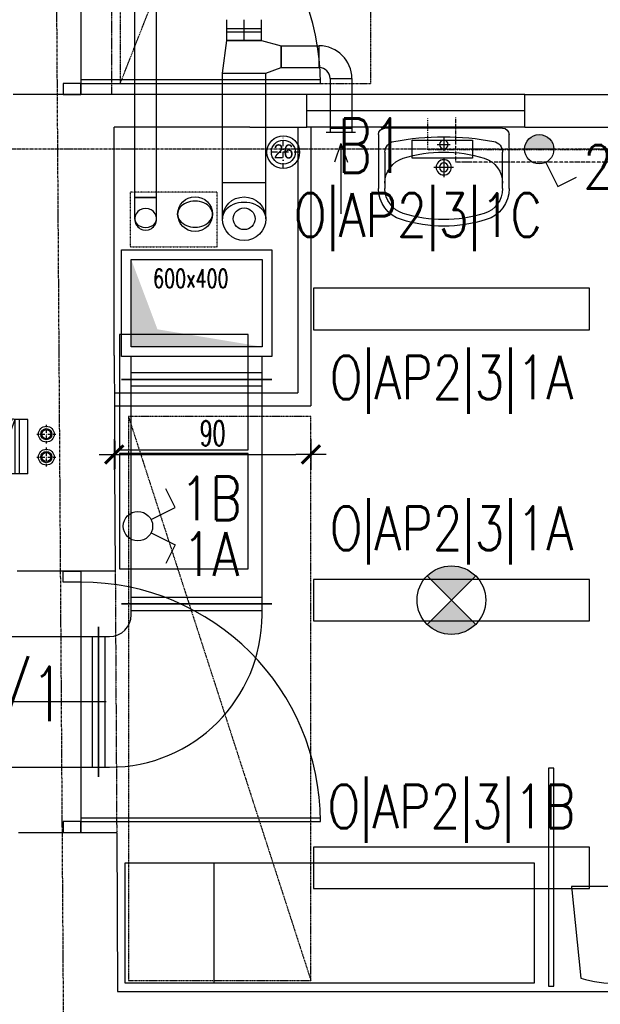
# Model space of a CAD drawing. Header units: inches. Extents: x -281236 to -70395, y 38777 to 102341.
# Tile 135 of 244: x -139007 to -138741, y 50664 to 51116. Entities that reach past the tile are written whole.
import ezdxf
from ezdxf.enums import TextEntityAlignment as Align

# ---------------------------------------------------------------- set-up
doc = ezdxf.new("R2010")
doc.units = ezdxf.units.IN
doc.header["$MEASUREMENT"] = 0
doc.header["$PDMODE"] = 2
for name, pattern in [('00-inst$0$DASHDOT', [1, 0.5, -0.25, 0, -0.25]), ('CENTER', [2, 1.25, -0.25, 0.25, -0.25]), ('DASHDOT', [1, 0.5, -0.25, 0, -0.25]), ('DASHED2', [0.375, 0.25, -0.125]), ('DIVIDE', [31.75, 12.7, -6.35, 0, -6.35, 0, -6.35])]:
    doc.linetypes.add(name, pattern=pattern)
doc.layers.get('0').update_dxf_attribs({"color": 101})
doc.layers.add('0-pomoc', color=21, linetype='Continuous', plot=False)
for name, color, linetype in [('Drz---drzwi', 5, 'Continuous'), ('E-90', 6, 'Continuous'), ('E35', 6, 'Continuous'), ('Ins-kan', 54, 'Continuous'), ('Ins-went', 141, 'Continuous'), ('Ins-went-opis', 141, 'Continuous'), ('Mco-piony', 10, 'Continuous'), ('Mw-cr-rury', 160, 'DIVIDE'), ('Mw-wc-rury', 160, 'DASHDOT'), ('Os-osie glowne', 8, 'CENTER'), ('piony_K_nr', 240, 'Continuous'), ('Sc-cegla pelna', 32, 'Continuous'), ('Sc-gk', 120, 'Continuous'), ('Sc-gk-hatch', 8, 'Continuous'), ('Sc-nadproza kon', 5, 'DASHED2'), ('Suf-widok', 8, 'Continuous'), ('W-otwor-strop', 126, 'Continuous'), ('Wyp-grzejniki', 56, 'Continuous'), ('Wyp-meble', 155, 'Continuous'), ('Wyp-sanitar', 131, 'Continuous')]:
    doc.layers.add(name, color=color, linetype=linetype)
doc.styles.add('KA wymiar', font='romans.shx', dxfattribs={"width": 0.6})
doc.styles.add('ROMANS', font='romans', dxfattribs={"width": 0.85})
doc.styles.add('tab-bud$0$ROMANS', font='romans', dxfattribs={"width": 0.7})
doc.styles.add('TYTUL2', font='ARIAL.TTF')
doc.linetypes.add('BATTING', pattern='A,0.0001,-0.1,[134,ltypeshp.shx,S=0.1,R=0,X=-0.1,Y=0],-0.2,[134,ltypeshp.shx,S=0.1,R=180,X=0.1,Y=0],-0.1', length=0.4001)
doc.dimstyles.new('KA wymiar', dxfattribs={"dimscale": 50, "dimtxt": 0.23, "dimasz": 0.14, "dimexe": 0, "dimexo": 0, "dimgap": 0.08, "dimtad": 1, "dimdec": 1, "dimrnd": 0.5, "dimzin": 9, "dimdsep": 46, "dimtxsty": 'KA wymiar', "dimblk1": 'UKOS', "dimblk2": 'UKOS', "dimsah": 1, "dimcen": 0.2, "dimse1": 1, "dimse2": 1, "dimclrd": 256, "dimclre": 256, "dimclrt": 2, "dimadec": 0, "dimazin": 0, "dimtfac": 1, "dimtdec": 1, "dimtix": 1, "dimtmove": 2, "dimatfit": 3, "dimldrblk": 'DOT', "dimfxl": 0, "dimtolj": 1, "dimtzin": 9, "dimarcsym": 0})

# ---------------------------------------------------------------- blocks, each defined once
blk = doc.blocks.new('_GJKHGJ')
at = {"ltscale": 25}
for p, q in [((-8, -5), (-8, 0)), ((-8, 0), (-8, -5)), ((0, 0), (-8, 0)), ((0, -5), (0, 0)), ((0, -5), (0, 0)), ((-8, -115), (-7.999999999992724, -4.999999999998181)), ((-8, -5), (0, -5)), ((-19.69999999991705, -60), (28.89999999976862, -60)), ((-8, -115), (0, -115)), ((-8, -120), (-8, -115)), ((0, -115), (0, -120)), ((0, -115), (0, -120)), ((0, -120), (-8, -120))]:
    blk.add_line(p, q, dxfattribs=at)
at = {"ltscale": 7}
for p, q in [((-8, -5), (-118, -4.999999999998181)), ((-8, -6.799999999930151), (-117.985271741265, -6.799999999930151))]:
    blk.add_line(p, q, dxfattribs=at)
blk.add_arc((-8, -5), 110, 180, 270)
blk = doc.blocks.new('umywalka_60x45')
at = {"ltscale": 25}
for p, q in [((-27.00000000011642, -5.820766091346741e-11), (27, 5.820766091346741e-11)), ((-30, -27.71634471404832), (-30.00000000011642, -3.000000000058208)), ((-1.164153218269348e-10, -4.5), (-1.164153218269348e-10, -10.5)), ((30, -2.999999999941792), (30, -27.71634471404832)), ((2.999999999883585, -7.5), (-3.000000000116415, -7.5)), ((-27, -27.71634471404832), (-27, -11.02660116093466)), ((-1.164153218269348e-10, -13.5), (-1.164153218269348e-10, -22.5)), ((27, -11.02660116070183), (27, -27.71634471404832)), ((4.499999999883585, -18), (-4.500000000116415, -18))]:
    blk.add_line(p, q, dxfattribs=at)
for centre, radius in [((-1.164153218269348e-10, -7.5), 2), ((-1.164153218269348e-10, -18), 3.5), ((-1.164153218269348e-10, -18), 2)]:
    blk.add_circle(centre, radius, dxfattribs=at)
for centre, radius, start, end in [((27, -2.999999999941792), 3, 0, 90), ((-27.00000000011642, -3.000000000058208), 3, 90, 180), ((5.820766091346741e-10, -129.425045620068), 125.4250456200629, 79.47373448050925, 100.5262655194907), ((-22.00000000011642, -11.02660116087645), 5, 100.5262655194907, 180), ((22, -11.02660116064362), 5, 0, 79.47373448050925), ((-1.164153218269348e-10, -73.40495448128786), 62.40495448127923, 72.68710209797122, 107.3128979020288), ((-14.99999999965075, -25.28365528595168), 12, 107.3128979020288, 180), ((15.00000000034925, -25.28365528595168), 12, 0, 72.68710209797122), ((-15.00000000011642, -27.71634471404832), 15, 180, 252.6871020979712), ((-15.00000000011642, -27.71634471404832), 12, 180, 252.6871020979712), ((14.99999999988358, -27.71634471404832), 12, 287.3128979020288, 0), ((14.99999999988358, -27.71634471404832), 15, 287.3128979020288, 0), ((-5.820766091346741e-10, 20.40495448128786), 62.40495448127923, 252.6871020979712, 287.3128979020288), ((-5.820766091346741e-10, 20.40495448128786), 65.40495448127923, 252.6871020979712, 287.3128979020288)]:
    blk.add_arc(centre, radius, start, end, dxfattribs=at)
blk = doc.blocks.new('pco')
at = {"layer": 'Mco-piony', "color": 9, "linetype": 'DASHDOT', "ltscale": 3}
for p, q in [((-2604.832822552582, -19.79275673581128), (-2604.832822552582, -8.89275673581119)), ((-2599.382822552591, -14.34276699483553), (-2610.282822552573, -14.34276699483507))]:
    blk.add_line(p, q, dxfattribs=at)
at = {"layer": 'Mco-piony', "color": 9}
blk.add_circle((-2604.832822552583, -14.34275673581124), 4.529712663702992, dxfattribs=at)
at = {"layer": 'Mco-piony'}
blk.add_circle((-2604.832822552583, -14.34275673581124), 3.2, dxfattribs=at)
at = {"layer": 'Mco-piony', "color": 8}
blk.add_circle((-2604.832822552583, -14.34275673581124), 2.6, dxfattribs=at)
blk = doc.blocks.new('rewizja')
at = {"layer": 'Wyp-meble'}
for p, q in [((-25.0000000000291, 5.999999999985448), (-25, -2.91038304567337e-11)), ((-25.0000000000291, 6), (-5.820766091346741e-11, 6)), ((-2.91038304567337e-11, 5.999999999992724), (0, 0)), ((-25, 3.999999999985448), (-25, 1.999999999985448)), ((0, 1.999999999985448), (-25, 1.999999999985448)), ((0, -1.455191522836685e-11), (-25, -1.455191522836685e-11))]:
    blk.add_line(p, q, dxfattribs=at)
blk.add_lwpolyline([(-23.15029537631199, -9.490196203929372), (0.3420201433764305, -0.9396926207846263), (0, 0), (-23.49231551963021, -8.550503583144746)], close=True, dxfattribs=at)
blk.add_arc((-2.91038304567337e-11, -1.455191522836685e-11), 25, 180, 202.2924427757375, dxfattribs=at)
blk = doc.blocks.new('_gslkflhklgj')
at = {"linetype": '00-inst$0$DASHDOT', "ltscale": 5}
for p, q in [((2.764863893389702e-10, -7.499999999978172), (-2.983142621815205e-10, 7.500000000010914)), ((7.499999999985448, 3.074092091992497e-10), (-7.500000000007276, -2.801243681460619e-10))]:
    blk.add_line(p, q, dxfattribs=at)
for centre, radius in [((-1.455191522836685e-11, 1.637090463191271e-11), 7.5), ((0, 0), 5.5)]:
    blk.add_circle(centre, radius)
blk = doc.blocks.new('0630_STRZAŁKA')
at = {"ltscale": 0.5}
for points in [[(0, 2.091837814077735e-11), (-3.029876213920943, -8.560130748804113)], [(0, 2.091837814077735e-11), (-7.275957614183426e-12, -32.43254493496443)], [(-7.275957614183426e-12, 2.091837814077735e-11), (3.029876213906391, -8.560130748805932)]]:
    blk.add_lwpolyline(points, dxfattribs=at)
blk = doc.blocks.new('UKOS')
at = {"color": 1}
blk.add_line((0, 1), (0, -1), dxfattribs=at)
at = {"color": 8}
blk.add_line((1, 0), (-1, 0), dxfattribs=at)
at = {"color": 1, "const_width": 0.2}
blk.add_lwpolyline([(0.598759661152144, 0.598759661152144), (-0.598759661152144, -0.598759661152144)], dxfattribs=at)
blk = doc.blocks.new('*D1259')
at = {"layer": 'Defpoints', "color": 0}
for p in [(-138963.7986341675, 50956.19683989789), (-138873.58709075, 50956.19683989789), (-138873.58709075, 50916.31614790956)]:
    blk.add_point(p, dxfattribs=at)
at = {"layer": 'Wyp-grzejniki', "lineweight": -2}
blk.add_line((-138956.7986341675, 50916.31614790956), (-138880.58709075, 50916.31614790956), dxfattribs=at)
at = {"layer": 'Wyp-grzejniki', "lineweight": -2, "xscale": 7.000000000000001, "yscale": 7.000000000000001, "zscale": 7.000000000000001, "rotation": 180}
blk.add_blockref('UKOS', (-138963.7986341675, 50916.31614790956), dxfattribs=at)
at = {"layer": 'Wyp-grzejniki', "lineweight": -2, "xscale": 7.000000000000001, "yscale": 7.000000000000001, "zscale": 7.000000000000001}
blk.add_blockref('UKOS', (-138873.58709075, 50916.31614790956), dxfattribs=at)
at = {"layer": 'Wyp-grzejniki', "color": 2, "insert": (-138918.6928624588, 50926.06614790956), "char_height": 11.5, "attachment_point": 5, "style": 'KA wymiar'}
blk.add_mtext('\\A1;90', dxfattribs=at)
blk = doc.blocks.new('_Dot')
at = {"layer": '0-pomoc', "color": 0, "lineweight": -2}
blk.add_line((-0.5, 0), (-1, 0), dxfattribs=at)
at = {"layer": '0-pomoc', "color": 0, "const_width": 0.5}
blk.add_lwpolyline([(-0.25, 0, 1), (0.25, 0, 1)], format="xyb", close=True, dxfattribs=at)

msp = doc.modelspace()

# ---------------------------------------------------------------- hatches: boundary and pattern name
at = {"layer": 'E35'}
msp.add_hatch(color=256, dxfattribs=at).paths.add_polyline_path([(-138775.5696550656, 51056.48651808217), (-138762.0696550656, 51056.48651808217, 1)])
h = msp.add_hatch(color=256, dxfattribs=at)
edge = h.paths.add_edge_path()
edge.add_line((-138809.1072745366, 50849.41536129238), (-138820.2442063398, 50860.55229309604))
edge.add_ellipse((-138809.1072745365, 50849.41536129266), major_axis=(11.1369318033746, -11.13693180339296), ratio=1, start_angle=90.00000000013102, end_angle=180.0000000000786, ccw=False)
edge.add_line((-138797.9703427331, 50860.55229309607), (-138809.1072745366, 50849.41536129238))
edge = h.paths.add_edge_path()
edge.add_line((-138820.2442063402, 50838.27842948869), (-138809.1072745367, 50849.41536129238))
edge.add_line((-138809.1072745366, 50849.41536129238), (-138797.9703427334, 50838.27842948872))
edge.add_ellipse((-138809.1072745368, 50849.41536129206), major_axis=(11.13693180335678, -11.13693180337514), ratio=1, start_angle=-89.99999999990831, end_angle=1.1789325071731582e-10, ccw=False)

# ---------------------------------------------------------------- linework, layer by layer
at = {"color": 1, "linetype": 'Continuous', "lineweight": -2}
for p, q in [((-138954.4266559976, 51034.33846041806), (-138944.4266559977, 51034.33846041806)), ((-138960.5300287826, 50847.69827006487, -5740.00000000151), (-138891.5300287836, 50847.69827006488, -5740.00000000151)), ((-138971.0300287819, 50837.1982700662), (-138971.0300287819, 50768.19827006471))]:
    msp.add_line(p, q, dxfattribs=at)
at = {"color": 4, "linetype": 'Continuous'}
for p, q in [((-138891.5300287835, 50961.29827006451), (-138960.5300287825, 50961.29827006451)), ((-138896.0300287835, 50953.79827006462), (-138956.0300287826, 50953.79827006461)), ((-138956.0300287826, 50947.79827006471), (-138896.0300287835, 50947.79827006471)), ((-138896.0300287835, 50850.69827006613), (-138956.0300287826, 50850.69827006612)), ((-138956.0300287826, 50844.69827006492, -5740.00000000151), (-138896.0300287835, 50844.69827006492, -5740.00000000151))]:
    msp.add_line(p, q, dxfattribs=at)
at = {"layer": 'E35'}
for p, q in [((-138762.0696550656, 51056.48651808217), (-138775.5696550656, 51056.48651808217)), ((-138765.7974548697, 51050.4508900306), (-138760.2715820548, 51039.41518398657)), ((-138760.2715820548, 51039.41518398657), (-138751.7359150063, 51043.68922049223)), ((-138935.9104781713, 50891.92527092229), (-138940.184514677, 50900.4609379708)), ((-138946.9461842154, 50886.39939810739), (-138935.9104781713, 50891.92527092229)), ((-138946.9461842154, 50880.35499771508), (-138935.9104781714, 50874.82912489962)), ((-138935.9104781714, 50874.82912489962), (-138940.184514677, 50866.29345785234)), ((-138797.9703427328, 50860.55229309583), (-138820.2442063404, 50838.2784294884)), ((-138797.9703427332, 50838.27842948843), (-138820.2442063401, 50860.55229309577))]:
    msp.add_line(p, q, dxfattribs=at)
for points in [[(-138827.1069965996, 51052.39203305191), (-138827.1069965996, 51060.66667495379), (-138799.4086807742, 51060.66667495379), (-138799.4086807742, 51052.39203305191)], [(-138872.4072745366, 50973.62238647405), (-138745.8072745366, 50973.62238647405), (-138745.8072745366, 50992.62238647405), (-138872.4072745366, 50992.62238647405)], [(-138872.4072745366, 50839.9153612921), (-138745.8072745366, 50839.9153612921), (-138745.8072745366, 50858.9153612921), (-138872.4072745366, 50858.9153612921)], [(-138872.4072745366, 50716.9153612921), (-138745.8072745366, 50716.9153612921), (-138745.8072745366, 50735.9153612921), (-138872.4072745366, 50735.9153612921)]]:
    msp.add_lwpolyline(points, close=True, dxfattribs=at)
for centre, radius in [((-138768.8196550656, 51056.48651808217), 6.750000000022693), ((-138952.981812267, 50883.37719791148), 6.750000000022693), ((-138809.1072745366, 50849.41536129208), 15.74999999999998)]:
    msp.add_circle(centre, radius, dxfattribs=at)
at = {"layer": 'Ins-went'}
for p, q in [((-138954.4266559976, 51034.3384604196), (-138954.4266559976, 51215.94957199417)), ((-138944.4266559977, 51034.3384604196), (-138944.4266559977, 51215.94957199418)), ((-138912.2346380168, 51106.47902146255), (-138912.2346380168, 51115.97902146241)), ((-138904.2346380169, 51106.47902146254), (-138904.2346380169, 51115.97902146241)), ((-138896.234638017, 51106.47902146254), (-138896.234638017, 51115.9790214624)), ((-138912.2346380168, 51111.97902146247), (-138896.234638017, 51111.97902146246)), ((-138912.2346380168, 51110.47902146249), (-138896.234638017, 51110.47902146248)), ((-138914.2346380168, 51091.47902146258), (-138912.2346380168, 51106.47902146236)), ((-138912.2346380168, 51106.47902146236), (-138896.234638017, 51106.47902146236)), ((-138896.234638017, 51106.47902146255), (-138912.2346380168, 51106.47902146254)), ((-138896.234638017, 51106.47902146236), (-138887.2346380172, 51103.9790214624)), ((-138887.2346380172, 51103.9790214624), (-138887.2346380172, 51093.97902146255)), ((-138887.2346380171, 51093.97902146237), (-138887.2346380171, 51103.97902146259)), ((-138887.2346380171, 51103.97902146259), (-138869.8113838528, 51103.97902146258)), ((-138869.8113838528, 51093.97902146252), (-138869.8113838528, 51103.97902146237)), ((-138914.2346380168, 51091.47902146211), (-138894.234638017, 51091.47902146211)), ((-138914.2346380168, 51041.07902146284), (-138914.2346380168, 51091.47902146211)), ((-138894.2346380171, 51091.47902146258), (-138887.2346380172, 51093.97902146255)), ((-138894.234638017, 51041.07902146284), (-138894.234638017, 51091.47902146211)), ((-138887.2346380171, 51093.97902146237), (-138869.8113838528, 51093.97902146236)), ((-138864.8113838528, 51088.97902146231), (-138854.811383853, 51088.97902146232)), ((-138864.8113838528, 51088.97902146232), (-138864.8113838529, 51066.17902146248)), ((-138854.811383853, 51088.97902146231), (-138854.811383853, 51066.17902146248)), ((-138853.0613838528, 51064.17902146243), (-138866.5613838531, 51064.17902146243)), ((-138854.811383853, 51066.17902146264), (-138864.8113838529, 51066.17902146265)), ((-138864.811383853, 51066.17902146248), (-138854.8113838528, 51066.17902146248)), ((-138864.811383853, 51066.17902146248), (-138864.811383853, 51064.17902146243)), ((-138854.8113838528, 51066.17902146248), (-138854.8113838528, 51064.17902146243)), ((-138894.234638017, 51041.07902146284), (-138914.2346380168, 51041.07902146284)), ((-138914.2346380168, 51024.57902146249), (-138914.2346380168, 51041.07902146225)), ((-138894.234638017, 51024.57902146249), (-138894.234638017, 51041.07902146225)), ((-138954.4266559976, 51024.33846041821), (-138954.4266559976, 51034.33846041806)), ((-138944.4266559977, 51034.3384604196), (-138954.4266559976, 51034.3384604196)), ((-138944.4266559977, 51024.33846041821), (-138944.4266559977, 51034.33846041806)), ((-138960.5300287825, 50961.29827006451), (-138960.5300287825, 51010.29827006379)), ((-138960.5300287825, 51010.29827006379), (-138891.5300287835, 51010.29827006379)), ((-138891.5300287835, 51010.29827006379), (-138891.5300287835, 50961.29827006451)), ((-138956.0300287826, 50965.79827006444), (-138956.0300287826, 51005.79827006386)), ((-138956.0300287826, 51005.79827006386), (-138896.0300287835, 51005.79827006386)), ((-138896.0300287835, 51005.79827006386), (-138896.0300287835, 50965.79827006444)), ((-138896.0300287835, 50965.79827006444), (-138956.0300287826, 50965.79827006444)), ((-138956.0300287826, 50950.79827006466), (-138956.0300287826, 50961.29827006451)), ((-138896.0300287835, 50950.79827006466), (-138896.0300287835, 50961.29827006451)), ((-138960.5300287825, 50950.79827006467), (-138891.5300287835, 50950.79827006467)), ((-138891.5300287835, 50950.79827006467), (-138960.5300287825, 50950.79827006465)), ((-138956.0300287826, 50847.69827006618), (-138956.0300287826, 50950.79827006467)), ((-138896.0300287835, 50847.69827006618), (-138896.0300287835, 50950.79827006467)), ((-138891.5300287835, 50847.69827006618), (-138960.5300287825, 50847.69827006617)), ((-138956.0300287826, 50842.69827006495, -5740.00000000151), (-138956.0300287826, 50847.69827006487, -5740.00000000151)), ((-138896.0300287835, 50842.69827006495, -5740.00000000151), (-138896.0300287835, 50847.69827006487, -5740.00000000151)), ((-138971.0300287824, 50768.19827006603, -5740.00000000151), (-138971.0300287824, 50837.19827006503, -5740.00000000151)), ((-139075.7300287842, 50832.69827006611), (-138971.0300287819, 50832.69827006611)), ((-138974.0300287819, 50832.69827006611), (-138974.0300287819, 50772.6982700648)), ((-138971.0300287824, 50832.69827006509, -5740.00000000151), (-138966.0300287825, 50832.69827006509, -5740.00000000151)), ((-138968.0300287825, 50772.69827006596, -5740.00000000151), (-138968.0300287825, 50832.69827006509, -5740.00000000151)), ((-139075.7300287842, 50772.6982700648), (-138971.0300287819, 50772.6982700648)), ((-138971.0300287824, 50772.69827006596, -5740.00000000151), (-138966.0300287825, 50772.69827006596, -5740.00000000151))]:
    msp.add_line(p, q, dxfattribs=at)
for centre, radius in [((-138926.7490303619, 51026.69621689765), 7.999999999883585), ((-138904.2346380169, 51024.57902146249), 9.99999999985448), ((-138904.2346380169, 51024.57902146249), 9.99999999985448), ((-138904.2346380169, 51024.57902146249), 4.99999999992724)]:
    msp.add_circle(centre, radius, dxfattribs=at)
for centre, radius, start, end in [((-138869.8113838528, 51088.97902146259), 14.99999999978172, 0, 90), ((-138869.8113838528, 51088.97902146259), 4.99999999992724, 0, 90), ((-138966.0300287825, 50842.69827006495, -5740.00000000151), 9.99999999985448, 270, 0), ((-138966.0300287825, 50842.69827006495, -5740.00000000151), 69.99999999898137, 270, 0)]:
    msp.add_arc(centre, radius, start, end, dxfattribs=at)
for centre, major_axis, ratio, start_param, end_param in [((-138926.7490303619, 51026.69621689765), (-7.999999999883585, 4.898587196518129e-16), 0.75, 3.141592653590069, 6.283185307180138), ((-138904.2346380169, 51024.57902146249), (-9.99999999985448, 6.123233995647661e-16), 0.75, 3.141592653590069, 6.283185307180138), ((-138949.4266559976, 51024.33846041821), (-4.99999999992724, 3.061616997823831e-16), 1, 3.14159265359, 6.28318530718), ((-138949.4266559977, 51024.33846041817), (-4.99999999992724, 3.061616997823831e-16), 0.75, 0, 3.141592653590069), ((-138949.4266559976, 51024.33846041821), (-4.99999999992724, 3.061616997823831e-16), 1, 0, 3.14159265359), ((-138926.7490303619, 51026.69621689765), (-7.999999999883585, 4.898587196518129e-16), 0.75, 0, 3.141592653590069)]:
    msp.add_ellipse(centre, major_axis=major_axis, ratio=ratio, start_param=start_param, end_param=end_param, dxfattribs=at)
msp.add_solid([(-138956.0300287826, 50965.79827006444), (-138956.0300287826, 51005.79827006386), (-138896.0300287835, 50965.79827006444), (-138944.0300287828, 50973.79827006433)], dxfattribs=at)
at = {"layer": 'Mw-cr-rury', "ltscale": 0.03}
for p, q in [((-138807.0782770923, 51050.52801990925), (-138807.0782770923, 51071.19590603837)), ((-138484.9141426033, 51050.52801990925), (-138807.0782770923, 51050.52801990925))]:
    msp.add_line(p, q, dxfattribs=at)
at = {"layer": 'Mw-wc-rury'}
for p, q in [((-138819.8955627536, 51056.15791164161), (-138819.8955627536, 51070.63896591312)), ((-138492.6586735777, 51056.15791164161), (-138819.8955627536, 51056.15791164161))]:
    msp.add_line(p, q, dxfattribs=at)
at = {"layer": 'Os-osie glowne'}
msp.add_line((-138968.61972716, 47893.27471454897), (-138995.959407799, 51985.69484066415), dxfattribs=at)
msp.add_line((-138968.61972716, 47893.27471454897), (-138995.959407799, 51985.69484066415), dxfattribs=at)
msp.add_lwpolyline([(-143318.4675761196, 51056.69511477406), (-138010.8801488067, 51056.69511477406)], dxfattribs=at)
at = {"layer": 'Sc-cegla pelna'}
for p, q in [((-138875.4975894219, 51081.69520114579), (-139010.1864690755, 51081.69520114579)), ((-138875.4975894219, 51066.69520114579), (-138875.4975894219, 51081.69520114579)), ((-138775.4975894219, 51081.69520114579), (-138707.1712070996, 51081.69520114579)), ((-138775.4975894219, 51066.69520114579), (-138775.4975894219, 51081.69520114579)), ((-138963.9256267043, 50961.71697448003), (-138963.9256267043, 51066.69520114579)), ((-138901.6229791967, 51066.69520114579), (-138963.9256267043, 51066.69520114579)), ((-138901.6229791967, 51066.69520114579), (-138875.4975894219, 51066.69520114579)), ((-138775.4975894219, 51066.69520114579), (-138470.4971910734, 51066.69520114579)), ((-138963.3811511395, 50862.69827006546), (-139008.3801050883, 50862.69827006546)), ((-139007.7181619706, 50742.69827006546), (-138962.7174773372, 50742.69827006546))]:
    msp.add_line(p, q, dxfattribs=at)
for points in [[(-138963.9256267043, 50961.71697448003), (-138963.6386629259, 50909.69490115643)], [(-138963.6607276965, 50909.69490115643), (-138963.3811511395, 50862.69827006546)], [(-138962.7174773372, 50742.69827006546), (-138962.3147766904, 50669.69490115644), (-138468.3072609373, 50669.69490115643)]]:
    msp.add_lwpolyline(points, dxfattribs=at)
at = {"layer": 'Sc-gk'}
for p, q in [((-138879.58709075, 51066.69520114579), (-138879.58709075, 50944.69520114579)), ((-138775.4975894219, 51066.69520114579), (-138875.4975894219, 51066.69520114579)), ((-138873.58709075, 51066.69520114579), (-138873.58709075, 50938.6952011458)), ((-138963.8317313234, 50944.6952011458), (-138879.58709075, 50944.69520114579)), ((-138963.7986341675, 50938.6952011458), (-138873.58709075, 50938.6952011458))]:
    msp.add_line(p, q, dxfattribs=at)
msp.add_lwpolyline([(-138775.4975894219, 51081.69520114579), (-138875.4975894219, 51081.69520114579)], dxfattribs=at)
at = {"layer": 'Sc-gk-hatch', "linetype": 'BATTING', "ltscale": 0.3}
msp.add_lwpolyline([(-138775.4975894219, 51074.19520114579), (-138875.4975894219, 51074.19520114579)], dxfattribs=at)
at = {"layer": 'Sc-nadproza kon', "linetype": 'DASHDOT', "ltscale": 0.5}
msp.add_line((-138963.3811511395, 50862.69827006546), (-138962.7174773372, 50742.69827006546), dxfattribs=at)
msp.add_lwpolyline([(-138965.2493928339, 51201.69520114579), (-138965.139068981, 51081.69520114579)], dxfattribs=at)
at = {"layer": 'Suf-widok', "linetype": 'DIVIDE', "ltscale": 0.02}
for p, q in [((-138961.139068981, 51086.69520114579), (-138846.139068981, 51378.69520114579)), ((-138957.3147766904, 50933.69520114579), (-138873.58709075, 50674.69490115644))]:
    msp.add_line(p, q, dxfattribs=at)
for points in [[(-138846.139068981, 51086.69520114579), (-138846.139068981, 51378.69520114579), (-138961.139068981, 51378.69520114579), (-138961.139068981, 51086.69520114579)], [(-138957.3147766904, 50674.69490115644), (-138873.58709075, 50674.69490115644), (-138873.58709075, 50933.69520114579), (-138957.3147766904, 50933.69520114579)]]:
    msp.add_lwpolyline(points, close=True, dxfattribs=at)
at = {"layer": 'W-otwor-strop', "linetype": 'DASHED2', "ltscale": 0.3}
msp.add_lwpolyline([(-138916.58709075, 51011.69630750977), (-138916.58709075, 51036.69630750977), (-138956.58709075, 51036.69630750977), (-138956.58709075, 51011.69630750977)], close=True, dxfattribs=at)
at = {"layer": 'Wyp-meble'}
msp.add_line((-138917.9674331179, 50673.69902747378), (-138917.9674331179, 50728.69902747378), dxfattribs=at)
for points in [[(-138902.383811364, 50918.46026152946), (-138902.383811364, 50971.46026152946), (-138961.383811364, 50971.46026152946), (-138961.383811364, 50918.46026152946)], [(-138902.383811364, 50863.81133363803), (-138902.383811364, 50916.81133363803), (-138961.383811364, 50916.81133363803), (-138961.383811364, 50863.81133363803)], [(-138764.6329033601, 50672.18478656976), (-138762.1329033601, 50672.18478656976), (-138762.1329033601, 50772.18478656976), (-138764.6329033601, 50772.18478656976)], [(-138770.9674331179, 50728.69902747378), (-138958.9674331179, 50728.69902747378), (-138958.9674331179, 50673.69902747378), (-138770.9674331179, 50673.69902747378)]]:
    msp.add_lwpolyline(points, close=True, dxfattribs=at)
msp.add_lwpolyline([(-138711.928758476, 50717.87057198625), (-138754.0283731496, 50717.87057198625), (-138749.7329248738, 50675.76040338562, 0.1460164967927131), (-138715.9498046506, 50675.76040338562)], format="xyb", close=True, dxfattribs=at)

# ---------------------------------------------------------------- block references
at = {"xscale": -1, "rotation": 270}
msp.add_blockref('rewizja', (-139009.5431274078, 50932.41661430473), dxfattribs=at)
at = {"layer": 'Drz---drzwi', "rotation": 180}
for p in [(-138987.2478061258, 51081.69520114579), (-138987.2478061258, 50742.69827006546)]:
    msp.add_blockref('_GJKHGJ', p, dxfattribs=at)
at = {"layer": 'Ins-kan'}
msp.add_blockref('_gslkflhklgj', (-138886.258211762, 51055.14334459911), dxfattribs=at)
at = {"layer": 'Ins-went-opis'}
msp.add_blockref('0630_STRZAŁKA', (-138859.8113838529, 51059.17902146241), dxfattribs=at)
at = {"layer": 'Mco-piony', "xscale": 0.799999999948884, "yscale": 0.8000000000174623, "zscale": 0.8, "rotation": 180.001351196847}
for p in [(-141078.9054230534, 50914.10100228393, 1.033471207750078e-09), (-141078.9050721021, 50903.57060060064, 4.729002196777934e-07)]:
    msp.add_blockref('pco', p, dxfattribs=at)
at = {"layer": 'Wyp-sanitar', "xscale": -1, "rotation": 0.001707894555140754}
msp.add_blockref('umywalka_60x45', (-138812.6247546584, 51066.18237417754), dxfattribs=at)

# ---------------------------------------------------------------- texts
at = {"layer": 'E-90', "style": 'ROMANS', "width": 0.8}
for s, rotation, p in [('2C', 3.335053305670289e-09, (-138734.5557871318, 51048.43069459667)), ('O|AP2|3|1C', 3.335053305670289e-09, (-138824.5166140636, 51024.8407596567)), ('O|AP2|3|1A', 359.9999999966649, (-138809.1072745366, 50950.25183414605)), ('1B', 3.335053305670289e-09, (-138919.4952782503, 50896.14718611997)), ('O|AP2|3|1A', 359.9999999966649, (-138809.1072745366, 50881.01165177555)), ('1A', 3.335053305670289e-09, (-138919.4952782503, 50870.60531579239)), ('O|AP2|3|1B', 359.9999999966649, (-138809.1072745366, 50753.21558751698))]:
    msp.add_text(s, height=20, rotation=rotation, dxfattribs=at).set_placement(p, align=Align.MIDDLE)
at = {"layer": 'E35', "style": 'ROMANS', "width": 0.7}
for s, p in [('B1', (-138845.971526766, 51058.15880222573)), ('L0/1', (-139016.4767375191, 50804.60055999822))]:
    msp.add_text(s, height=25, dxfattribs=at).set_placement(p, align=Align.MIDDLE)
at = {"layer": 'Ins-went', "style": 'tab-bud$0$ROMANS', "width": 0.7}
msp.add_text('600x400', height=8.423999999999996, dxfattribs=at).set_placement((-138946.0268316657, 50992.96919831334, 5.42309518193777e-06))
at = {"layer": 'piony_K_nr', "style": 'TYTUL2', "width": 0.9}
msp.add_text('26', height=6.5, dxfattribs=at).set_placement((-138890.7055421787, 51052.23419241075, -76.70000000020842))

# ---------------------------------------------------------------- dimensions: what is measured, and where the dimension line sits
at = {"layer": 'Wyp-grzejniki'}
dim = msp.add_linear_dim(base=(-138873.58709075, 50916.31614790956), p1=(-138963.7986341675, 50956.19683989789), p2=(-138873.58709075, 50956.19683989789), dimstyle='KA wymiar', override={"dimpost": '\\X'}, dxfattribs=at)
dim.commit()
dim.dimension.update_dxf_attribs({"geometry": '*D1259', "text_midpoint": (-138918.6928624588, 50926.06614790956)})

doc.saveas('drawing.dxf')
